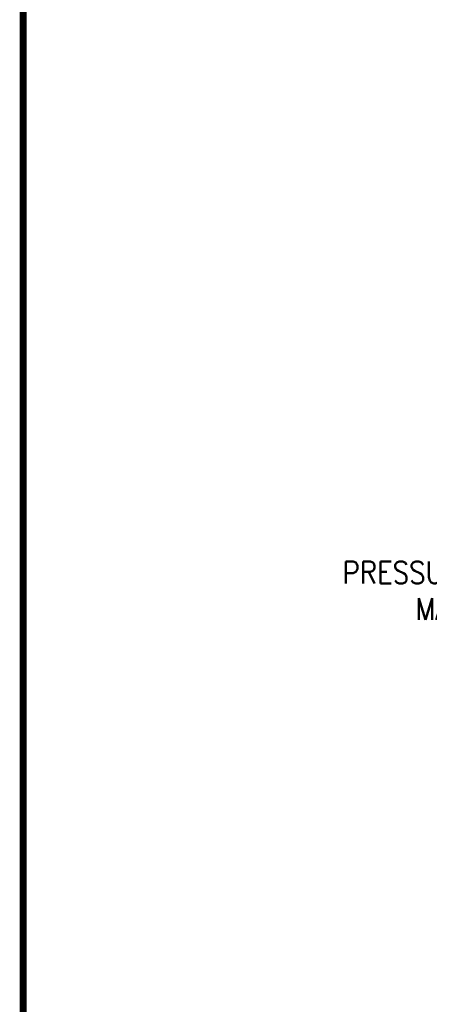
# Model space of a CAD drawing. Extents: x 0 to 796, y 0 to 496.
# Tile 2 of 222: x 0 to 66, y 181 to 338. Entities that reach past the tile are written whole.
import ezdxf

# ---------------------------------------------------------------- set-up
doc = ezdxf.new("R2010")
doc.units = 0
doc.header["$LTSCALE"] = 12
doc.header["$MEASUREMENT"] = 0
doc.layers.add('D', color=2, linetype='CONTINUOUS')
doc.layers.add('X', color=1, linetype='CONTINUOUS')
doc.styles.get("Standard").update_dxf_attribs({"font": 'SIMPLEX.SHX', "width": 0.875})
doc.dimstyles.get("Standard").update_dxf_attribs({"dimscale": 28, "dimtxt": 0.125, "dimasz": 0.125, "dimexe": 0.04375, "dimexo": 0.0625, "dimgap": 0.04375, "dimtad": 0, "dimtih": 1, "dimtoh": 1, "dimdec": 4, "dimzin": 12, "dimdsep": 46, "dimlunit": 5, "dimtxsty": 'Standard', "dimcen": 0, "dimclrd": 256, "dimclre": 256, "dimclrt": 256, "dimadec": 1, "dimazin": 3, "dimtfac": 0.875, "dimtdec": 4, "dimtofl": 0, "dimtmove": 0, "dimatfit": 2, "dimfxl": 1, "dimtolj": 1, "dimtzin": 12, "dimlwd": 13, "dimlwe": 13, "dimarcsym": 0})

msp = doc.modelspace()

# ---------------------------------------------------------------- linework, layer by layer
at = {"layer": 'X', "const_width": 1.1}
msp.add_lwpolyline([(794.72091, 495.39632), (0.97091, 495.39632), (795.25805, 495.39632), (795.25805, 1.1444), (0.97091, 1.1444), (0.97091, 495.39632), (0.97091, 2.34215)], dxfattribs=at)

# ---------------------------------------------------------------- texts
at = {"layer": 'D', "insert": (83.35449, 246.60204), "char_height": 3.5, "attachment_point": 6}
msp.add_mtext('\\A1;PRESSURETROL \\PMANIFOLD', dxfattribs=at)

# ---------------------------------------------------------------- leaders
at = {"layer": 'D', "annotation_type": 0, "has_hookline": 1, "hookline_direction": 1, "text_width": 34.41667}
msp.add_leader([(126.72979, 271.08578), (88.07949, 246.60204), (84.57949, 246.60204)], dimstyle='Standard', override={"dimgap": 0.04375, "dimtad": 0, "dimarcsym": 1}, dxfattribs=at)

doc.saveas('drawing.dxf')
